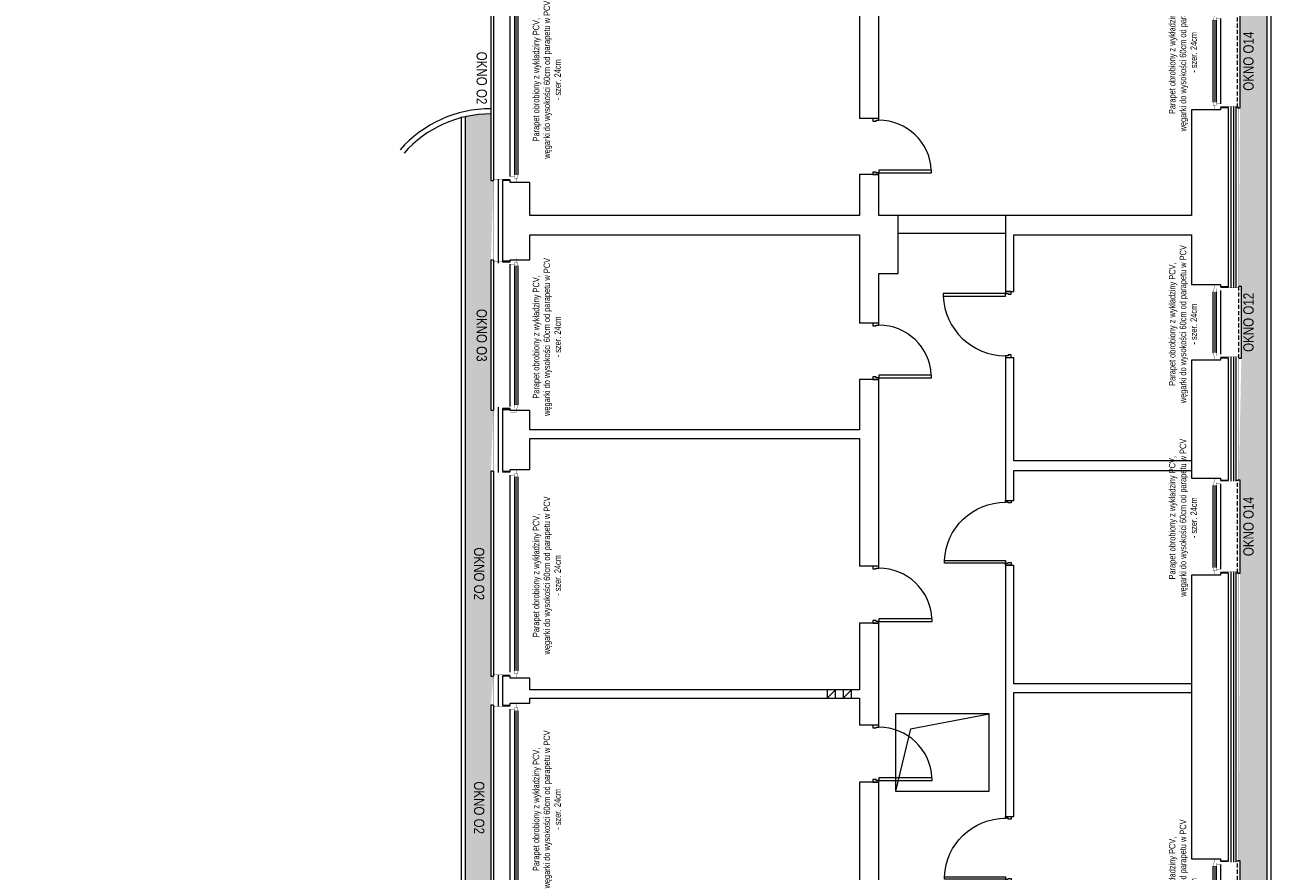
# Model space of a CAD drawing. Header units: millimetres. Extents: x 18880 to 99371, y -5529 to 27899.
# Tile 126 of 158: x 29690 to 31618, y 20512 to 21821. Entities that reach past the tile are written whole.
import ezdxf

# ---------------------------------------------------------------- set-up
doc = ezdxf.new("R2010")
doc.units = ezdxf.units.MM
doc.set_wipeout_variables(frame=1)
doc.linetypes.add('DASHED', pattern=[19.05, 12.7, -6.35])
doc.linetypes.add('Krawędzie ukryte 2', pattern=[400, 300, -100])
for name, color, linetype, lineweight in [('AA_HATCH', 252, 'Continuous', 0), ('AA_IZOLACJA', 251, 'Continuous', 0), ('AA_OPIS', 2, 'Continuous', 0), ('AA_WIDOK', 254, 'Continuous', 0), ('Drzwi ArchiCAD_Nr_Pióra__1', 7, 'Continuous', 13), ('Drzwi ArchiCAD_Nr_Pióra__23', 4, 'Continuous', 20), ('Drzwi ArchiCAD_Nr_Pióra__3', 4, 'Continuous', 18), ('K_SCIANY', 90, 'Continuous', 20), ('Konstrukcja - Słupy_Nr_Pióra__1', 7, 'Continuous', 13)]:
    doc.layers.add(name, color=color, linetype=linetype, lineweight=lineweight)
for name, color, linetype in [('Drzwi ArchiCAD', 7, 'Continuous'), ('Konstrukcja - Słupy', 7, 'Continuous'), ('Okna ArchiCADa', 7, 'Continuous')]:
    doc.layers.add(name, color=color, linetype=linetype)
doc.layers.add('inwentaryzacja_sciany_Nr_Pióra__4', color=7, linetype='Continuous', lineweight=20, true_color=0x029e21)
doc.styles.add('ARIAL', font='arial.ttf')
doc.styles.add('Arial Narrow', font='txt')
doc.linetypes.add('STYROPIAN', pattern='A,0.000141,[1,styropian.shx,S=1,R=0,X=0,Y=0],-14.102004', length=14.102145)
doc.linetypes.add('ZIGZAG', pattern='A,0.00254,-5.08,[131,ltypeshp.shx,S=5.08,R=0,X=-5.08,Y=0],-10.16,[131,ltypeshp.shx,S=5.08,R=180,X=5.08,Y=0],-5.08', length=20.32254)

# ---------------------------------------------------------------- blocks, each defined once
blk = doc.blocks.new('O1 rozwierane 12_74')
at = {"layer": 'AA_WIDOK', "color": 4}
blk.add_lwpolyline([(1160, 260), (1160, 300), (-1160, 300), (-1160, 260)], dxfattribs=at)
at = {"layer": 'AA_WIDOK', "linetype": 'DASHED', "ltscale": 0.5}
blk.add_lwpolyline([(1160, 260), (-1160, 260)], dxfattribs=at)
at = {"color": 4}
blk.add_wipeout([(-1075, -115), (-1075, -65), (-1100, -65), (-1100, 0), (1100, 0), (1100, -65), (1075, -65), (1075, -115)], dxfattribs=at).dxf.layer = 'AA_WIDOK'
at = {"layer": 'AA_IZOLACJA', "linetype": 'STYROPIAN', "ltscale": 0.2}
for points in [[(-1150, 120), (-1150, 0)], [(1150, 120), (1150, 0)]]:
    blk.add_lwpolyline(points, dxfattribs=at)
at = {"layer": 'AA_WIDOK', "const_width": 3}
for points in [[(-1140, 260), (-1140, 0)], [(1140, 260), (1140, 0)]]:
    blk.add_lwpolyline(points, dxfattribs=at)
at = {"layer": 'AA_WIDOK', "color": 4, "const_width": 3}
for points in [[(-1190, 0), (-1100, 0)], [(-1190, -90), (-1190, 0)], [(-1100, 0), (-1100, -65)], [(1100, -65), (1100, 0)], [(1100, 0), (1190, 0)], [(1190, 0), (1190, -90)], [(-1125, -90), (-1190, -90)], [(-1100, -65), (-1125, -65)], [(-1125, -65), (-1125, -90)], [(-1125, -65), (-1075, -65)], [(-1125, -115), (-1125, -65)], [(-1075, -115), (-1125, -115)], [(-1075, -65), (-1075, -115)], [(1075, -80), (-1075, -80)], [(1075, -90), (-1075, -90)], [(1075, -100), (-1075, -100)], [(1075, -115), (1075, -65)], [(1075, -65), (1125, -65)], [(1125, -115), (1075, -115)], [(1125, -65), (1100, -65)], [(1125, -90), (1125, -65)], [(1125, -65), (1125, -115)], [(1190, -90), (1125, -90)]]:
    blk.add_lwpolyline(points, dxfattribs=at)
at = {"layer": 'AA_WIDOK', "color": 4}
for points in [[(-1100, 0), (1100, 0)], [(1075, -65), (-1075, -65)], [(1075, -115), (-1075, -115)], [(1075, -115), (-1075, -115)]]:
    blk.add_lwpolyline(points, dxfattribs=at)
blk = doc.blocks.new('O1 rozwierane 12_80')
at = {"layer": 'AA_WIDOK', "color": 4}
blk.add_lwpolyline([(1585, 260), (1585, 300), (-1585, 300), (-1585, 260)], dxfattribs=at)
at = {"layer": 'AA_WIDOK', "linetype": 'DASHED', "ltscale": 0.5}
blk.add_lwpolyline([(1585, 260), (-1585, 260)], dxfattribs=at)
at = {"color": 4}
blk.add_wipeout([(-1500, -115), (-1500, -65), (-1525, -65), (-1525, 0), (1525, 0), (1525, -65), (1500, -65), (1500, -115)], dxfattribs=at).dxf.layer = 'AA_WIDOK'
at = {"layer": 'AA_IZOLACJA', "linetype": 'STYROPIAN', "ltscale": 0.2}
for points in [[(-1575, 120), (-1575, 0)], [(1575, 120), (1575, 0)]]:
    blk.add_lwpolyline(points, dxfattribs=at)
at = {"layer": 'AA_WIDOK', "const_width": 3}
for points in [[(-1565, 260), (-1565, 0)], [(1565, 260), (1565, 0)]]:
    blk.add_lwpolyline(points, dxfattribs=at)
at = {"layer": 'AA_WIDOK', "color": 4, "const_width": 3}
for points in [[(-1615, 0), (-1525, 0)], [(-1615, -90), (-1615, 0)], [(-1525, 0), (-1525, -65)], [(1525, -65), (1525, 0)], [(1525, 0), (1615, 0)], [(1615, 0), (1615, -90)], [(-1550, -90), (-1615, -90)], [(-1525, -65), (-1550, -65)], [(-1550, -65), (-1550, -90)], [(-1550, -65), (-1500, -65)], [(-1550, -115), (-1550, -65)], [(-1500, -115), (-1550, -115)], [(-1500, -65), (-1500, -115)], [(1500, -80), (-1500, -80)], [(1500, -90), (-1500, -90)], [(1500, -100), (-1500, -100)], [(1500, -115), (1500, -65)], [(1500, -65), (1550, -65)], [(1550, -115), (1500, -115)], [(1550, -65), (1525, -65)], [(1550, -90), (1550, -65)], [(1550, -65), (1550, -115)], [(1615, -90), (1550, -90)]]:
    blk.add_lwpolyline(points, dxfattribs=at)
at = {"layer": 'AA_WIDOK', "color": 4}
for points in [[(-1525, 0), (1525, 0)], [(1500, -65), (-1500, -65)], [(1500, -115), (-1500, -115)], [(1500, -115), (-1500, -115)]]:
    blk.add_lwpolyline(points, dxfattribs=at)
blk = doc.blocks.new('D1 Drzwi proste 12_45')
at = {"layer": 'Drzwi ArchiCAD_Nr_Pióra__1', "linetype": 'Continuous'}
for p, q in [((-435, 0), (-435, -90)), ((435, 0), (435, -90))]:
    blk.add_line(p, q, dxfattribs=at)
at = {"layer": 'Drzwi ArchiCAD_Nr_Pióra__23', "linetype": 'Continuous'}
for p, q in [((-407, 0), (-435, 0)), ((-435, 0), (-435, -90)), ((-407, -40), (-407, 0)), ((435, 0), (407, 0)), ((407, 0), (407, -40)), ((435, -90), (435, 0)), ((-435, -90), (-395, -90)), ((-395, -40), (-407, -40)), ((-395, -90), (-395, -40)), ((407, -40), (395, -40)), ((395, -40), (395, -90)), ((395, -90), (435, -90))]:
    blk.add_line(p, q, dxfattribs=at)
at = {"layer": 'Drzwi ArchiCAD_Nr_Pióra__3', "linetype": 'Continuous'}
for p, q in [((407, 814), (367, 814)), ((367, 814), (367, 0)), ((407, 0), (407, 814)), ((367, 0), (407, 0))]:
    blk.add_line(p, q, dxfattribs=at)
blk.add_arc((407, 0), 814, 92.8167, 180, dxfattribs=at)
blk = doc.blocks.new('D1 Drzwi proste 12_47')
at = {"layer": 'Drzwi ArchiCAD_Nr_Pióra__1', "linetype": 'Continuous'}
for p, q in [((-500, 0), (-500, -90)), ((500, 0), (500, -90))]:
    blk.add_line(p, q, dxfattribs=at)
at = {"layer": 'Drzwi ArchiCAD_Nr_Pióra__23', "linetype": 'Continuous'}
for p, q in [((-472, 0), (-500, 0)), ((-500, 0), (-500, -90)), ((-472, -40), (-472, 0)), ((500, 0), (472, 0)), ((472, 0), (472, -40)), ((500, -90), (500, 0)), ((-500, -90), (-460, -90)), ((-460, -40), (-472, -40)), ((-460, -90), (-460, -40)), ((472, -40), (460, -40)), ((460, -40), (460, -90)), ((460, -90), (500, -90))]:
    blk.add_line(p, q, dxfattribs=at)
at = {"layer": 'Drzwi ArchiCAD_Nr_Pióra__3', "linetype": 'Continuous'}
for p, q in [((472, 944), (432, 944)), ((432, 944), (432, 0)), ((472, 0), (472, 944)), ((432, 0), (472, 0))]:
    blk.add_line(p, q, dxfattribs=at)
blk.add_arc((472, 0), 944, 92.4285, 180, dxfattribs=at)
blk = doc.blocks.new('D1 Drzwi proste 12_48')
at = {"layer": 'Drzwi ArchiCAD_Nr_Pióra__1', "linetype": 'Continuous'}
for p, q in [((-510, 0), (-510, -90)), ((510, 0), (510, -90))]:
    blk.add_line(p, q, dxfattribs=at)
at = {"layer": 'Drzwi ArchiCAD_Nr_Pióra__23', "linetype": 'Continuous'}
for p, q in [((-482, 0), (-510, 0)), ((-510, 0), (-510, -90)), ((-482, -40), (-482, 0)), ((510, 0), (482, 0)), ((482, 0), (482, -40)), ((510, -90), (510, 0)), ((-510, -90), (-470, -90)), ((-470, -40), (-482, -40)), ((-470, -90), (-470, -40)), ((482, -40), (470, -40)), ((470, -40), (470, -90)), ((470, -90), (510, -90))]:
    blk.add_line(p, q, dxfattribs=at)
at = {"layer": 'Drzwi ArchiCAD_Nr_Pióra__3', "linetype": 'Continuous'}
for p, q in [((482, 964), (442, 964)), ((442, 964), (442, 0)), ((482, 0), (482, 964)), ((442, 0), (482, 0))]:
    blk.add_line(p, q, dxfattribs=at)
blk.add_arc((482, 0), 964, 92.3781, 180, dxfattribs=at)
blk = doc.blocks.new('D1 Drzwi proste 12_102')
at = {"layer": 'Drzwi ArchiCAD_Nr_Pióra__1', "linetype": 'Continuous'}
for p, q in [((-440, 0), (-440, -90)), ((440, 0), (440, -90))]:
    blk.add_line(p, q, dxfattribs=at)
at = {"layer": 'Drzwi ArchiCAD_Nr_Pióra__23', "linetype": 'Continuous'}
for p, q in [((-412, 0), (-440, 0)), ((-440, 0), (-440, -90)), ((-412, -40), (-412, 0)), ((440, 0), (412, 0)), ((412, 0), (412, -40)), ((440, -90), (440, 0)), ((-440, -90), (-400, -90)), ((-400, -40), (-412, -40)), ((-400, -90), (-400, -40)), ((412, -40), (400, -40)), ((400, -40), (400, -90)), ((400, -90), (440, -90))]:
    blk.add_line(p, q, dxfattribs=at)
at = {"layer": 'Drzwi ArchiCAD_Nr_Pióra__3', "linetype": 'Continuous'}
for p, q in [((412, 824), (372, 824)), ((372, 824), (372, 0)), ((412, 0), (412, 824)), ((372, 0), (412, 0))]:
    blk.add_line(p, q, dxfattribs=at)
blk.add_arc((412, 0), 824, 92.7824, 180, dxfattribs=at)
blk = doc.blocks.new('Słup_225_2', base_point=(277830, -59651))
at = {"layer": 'Konstrukcja - Słupy_Nr_Pióra__1', "linetype": 'Continuous'}
blk.add_line((277765, -59716), (277895, -59586), dxfattribs=at)
at = {"layer": 'Konstrukcja - Słupy_Nr_Pióra__1', "linetype": 'Continuous', "flags": 128}
blk.add_lwpolyline([(277765, -59716), (277895, -59716), (277895, -59586), (277765, -59586)], close=True, dxfattribs=at)
blk = doc.blocks.new('Słup_224_2', base_point=(277580, -59651))
at = {"layer": 'Konstrukcja - Słupy_Nr_Pióra__1', "linetype": 'Continuous'}
blk.add_line((277515, -59716), (277645, -59586), dxfattribs=at)
at = {"layer": 'Konstrukcja - Słupy_Nr_Pióra__1', "linetype": 'Continuous', "flags": 128}
blk.add_lwpolyline([(277515, -59716), (277645, -59716), (277645, -59586), (277515, -59586)], close=True, dxfattribs=at)
blk = doc.blocks.new('okno cc')
at = {"layer": 'AA_WIDOK', "linetype": 'DASHED', "ltscale": 0.5}
blk.add_lwpolyline([(28, 3), (28, 114)], dxfattribs=at)
at = {"layer": 'AA_WIDOK', "color": 4}
blk.add_lwpolyline([(28, 3), (32, 3), (32, 114), (28, 114)], dxfattribs=at)
at = {"color": 4}
blk.add_wipeout([(-11.5, 105.5), (-6.5, 105.5), (-6.5, 108), (0, 108), (0, 9), (-6.5, 9), (-6.5, 11.5), (-11.5, 11.5)], dxfattribs=at).dxf.layer = 'AA_WIDOK'
at = {"layer": 'AA_IZOLACJA', "linetype": 'STYROPIAN', "ltscale": 0.2}
for points in [[(12, 113), (0, 113)], [(12, 4), (0, 4)]]:
    blk.add_lwpolyline(points, dxfattribs=at)
at = {"layer": 'AA_WIDOK', "color": 4, "const_width": 0.3}
for points in [[(-9, 110.5), (-9, 117)], [(-9, 117), (0, 117)], [(0, 117), (0, 108)], [(-11.5, 105.5), (-11.5, 110.5)], [(-11.5, 110.5), (-6.5, 110.5)], [(-6.5, 105.5), (-11.5, 105.5)], [(-10, 11.5), (-10, 105.5)], [(-6.5, 110.5), (-9, 110.5)], [(-9, 11.5), (-9, 105.5)], [(-8, 11.5), (-8, 105.5)], [(-6.5, 108), (-6.5, 110.5)], [(-6.5, 110.5), (-6.5, 105.5)], [(0, 108), (-6.5, 108)], [(-11.5, 6.5), (-11.5, 11.5)], [(-11.5, 11.5), (-6.5, 11.5)], [(-6.5, 6.5), (-11.5, 6.5)], [(-9, 0), (-9, 6.5)], [(-9, 6.5), (-6.5, 6.5)], [(0, 0), (-9, 0)], [(-6.5, 11.5), (-6.5, 6.5)], [(-6.5, 6.5), (-6.5, 9)], [(-6.5, 9), (0, 9)], [(0, 9), (0, 0)]]:
    blk.add_lwpolyline(points, dxfattribs=at)
at = {"layer": 'AA_WIDOK', "color": 4}
for points in [[(-11.5, 11.5), (-11.5, 105.5)], [(-11.5, 11.5), (-11.5, 105.5)], [(-6.5, 11.5), (-6.5, 105.5)], [(0, 108), (0, 9)]]:
    blk.add_lwpolyline(points, dxfattribs=at)
at = {"layer": 'AA_WIDOK', "const_width": 0.3}
for points in [[(28, 112), (0, 112)], [(28, 5), (0, 5)]]:
    blk.add_lwpolyline(points, dxfattribs=at)
blk = doc.blocks.new('okno dd')
at = {"layer": 'AA_WIDOK', "linetype": 'DASHED', "ltscale": 0.5}
blk.add_lwpolyline([(26, 3), (26, 147)], dxfattribs=at)
at = {"layer": 'AA_WIDOK', "color": 4}
blk.add_lwpolyline([(26, 3), (30, 3), (30, 147), (26, 147)], dxfattribs=at)
at = {"color": 4}
blk.add_wipeout([(-11.5, 138.5), (-6.5, 138.5), (-6.5, 141), (0, 141), (0, 9), (-6.5, 9), (-6.5, 11.5), (-11.5, 11.5)], dxfattribs=at).dxf.layer = 'AA_WIDOK'
at = {"layer": 'AA_IZOLACJA', "linetype": 'STYROPIAN', "ltscale": 0.2}
for points in [[(12, 146), (0, 146)], [(12, 4), (0, 4)]]:
    blk.add_lwpolyline(points, dxfattribs=at)
at = {"layer": 'AA_WIDOK', "color": 4, "const_width": 0.3}
for points in [[(-11.5, 138.5), (-11.5, 143.5)], [(-11.5, 143.5), (-6.5, 143.5)], [(-6.5, 138.5), (-11.5, 138.5)], [(-10, 11.5), (-10, 138.5)], [(-9, 143.5), (-9, 150)], [(-9, 150), (0, 150)], [(-6.5, 143.5), (-9, 143.5)], [(-9, 11.5), (-9, 138.5)], [(-8, 11.5), (-8, 138.5)], [(-6.5, 141), (-6.5, 143.5)], [(-6.5, 143.5), (-6.5, 138.5)], [(0, 141), (-6.5, 141)], [(0, 150), (0, 141)], [(-11.5, 6.5), (-11.5, 11.5)], [(-11.5, 11.5), (-6.5, 11.5)], [(-6.5, 6.5), (-11.5, 6.5)], [(-9, 0), (-9, 6.5)], [(-9, 6.5), (-6.5, 6.5)], [(0, 0), (-9, 0)], [(-6.5, 11.5), (-6.5, 6.5)], [(-6.5, 6.5), (-6.5, 9)], [(-6.5, 9), (0, 9)], [(0, 9), (0, 0)]]:
    blk.add_lwpolyline(points, dxfattribs=at)
at = {"layer": 'AA_WIDOK', "color": 4}
for points in [[(-11.5, 11.5), (-11.5, 138.5)], [(-11.5, 11.5), (-11.5, 138.5)], [(-6.5, 11.5), (-6.5, 138.5)], [(0, 141), (0, 9)]]:
    blk.add_lwpolyline(points, dxfattribs=at)
at = {"layer": 'AA_WIDOK', "const_width": 0.3}
for points in [[(26, 145), (0, 145)], [(26, 5), (0, 5)]]:
    blk.add_lwpolyline(points, dxfattribs=at)

msp = doc.modelspace()

# ---------------------------------------------------------------- hatches: boundary and pattern name
at = {"layer": 'AA_HATCH'}
h = msp.add_hatch(dxfattribs=at)
h.set_pattern_fill('AR-CONC', color=256, scale=0.1)
h.paths.add_polyline_path([(31612.01574, 25055.37583), (30915.01574, 25055.37583), (30915.01574, 25011.37583), (31076.01574, 25011.37583), (31076.01574, 25017.37583), (31187.01574, 25017.37583), (31315.01574, 25011.68694), (31315.01574, 25017.37583), (31426.01574, 25017.37583), (31568.01574, 25011.37583), (31568.01574, 24341.87583), (31572.01574, 24341.87583), (31572.01574, 24230.87583), (31568.05922, 24048.87583), (31572.01574, 24048.87583), (31572.01574, 23937.87583), (31568.03976, 23606.87583), (31572.01574, 23606.87583), (31572.01574, 23495.87583), (31568.05476, 23292.87583), (31572.01574, 23292.87583), (31572.01574, 23181.87583), (31568.11271, 23101.37583), (31572.01574, 23101.37583), (31572.01574, 22928.37583), (31568.05411, 22721.87583), (31572.01574, 22721.87583), (31572.01574, 22610.87583), (31568.05655, 22416.87583), (31572.01574, 22416.87583), (31572.01574, 22305.87583), (31568.03272, 21836.87583), (31570.01574, 21836.87583), (31570.01574, 21692.87583), (31568.0301, 21416.37583), (31572.01574, 21416.37583), (31572.01574, 21305.37583), (31568.05773, 21116.87583), (31570.01574, 21116.87583), (31570.01574, 20972.87583), (31568.02469, 20527.87583), (31570.01574, 20527.87583), (31570.01574, 20383.87583), (31568.03516, 20179.87583), (31572.01574, 20179.87583), (31572.01574, 20068.87583), (31569.98271, 19924.02241), (31612.01574, 19924.02241)])
h = msp.add_hatch(dxfattribs=at)
h.set_pattern_fill('AR-CONC', color=256, scale=0.1)
h.paths.add_polyline_path([(30411.01574, 18362.87583), (30411.01574, 18594.87583), (30414.82921, 18686.87583), (30411.01574, 18686.87583), (30411.01574, 18918.87583), (30414.92925, 19009.37583), (30411.01574, 19009.37583), (30411.01574, 19326.37583), (30414.9324, 19420.37583), (30411.01574, 19420.37583), (30411.01574, 19798.37583), (30414.98254, 20037.37583), (30411.01574, 20037.37583), (30411.01574, 20354.37583), (30414.93493, 20451.37583), (30411.01574, 20451.37583), (30411.01574, 20768.37583), (30414.84553, 20813.37583), (30411.01574, 20813.37583), (30411.01574, 21130.37583), (30414.83392, 21224.87583), (30411.01574, 21224.87583), (30411.01574, 21456.87583), (30414.95199, 21580.37583), (30411.01574, 21580.37583), (30411.01574, 21683.4066, 0.0563298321), (30371.01574, 21678.88587), (30371.01574, 17301.37583), (30090.01574, 17301.37583), (30090.01574, 18212.37583), (30046.01574, 18212.37583), (30046.01574, 17261.37583), (30336.51574, 17261.37583), (30415.01574, 17257.37583), (30415.01574, 17318.87583), (30411.01574, 17318.87583), (30411.01574, 17550.87583), (30414.81462, 17635.87583), (30411.01574, 17635.87583), (30411.01574, 17867.87583), (30414.89614, 18013.87583), (30411.01574, 18013.87583), (30411.01574, 18245.87583), (30414.86759, 18362.87583)])

# ---------------------------------------------------------------- linework, layer by layer
for points in [[(30371.01574, 21678.88587), (30371.01574, 17301.37583), (30090.01574, 17301.37583), (30090.01574, 18212.37583), (30046.01574, 18212.37583)], [(30365.01574, 21678.88587), (30365.01574, 17307.37583), (30096.01574, 17307.37583), (30096.01574, 18218.37583), (30046.01574, 18218.37583)]]:
    msp.add_lwpolyline(points, dxfattribs=at)
at = {"layer": 'AA_IZOLACJA', "linetype": 'STYROPIAN', "ltscale": 0.8}
for points in [[(31564.01574, 21414.37583), (31564.01574, 21694.87583)], [(31564.01574, 21114.87583), (31564.01574, 21307.37583)], [(31564.01574, 20525.87583), (31564.01574, 20974.87583)]]:
    msp.add_lwpolyline(points, dxfattribs=at)
at = {"layer": 'AA_WIDOK', "const_width": 0.3}
for points in [[(31568.01574, 21414.37583), (31568.01574, 21694.87583)], [(31568.01574, 21114.87583), (31568.01574, 21307.37583)], [(31568.01574, 20525.87583), (31568.01574, 20974.87583)]]:
    msp.add_lwpolyline(points, dxfattribs=at)
at = {"layer": 'inwentaryzacja_sciany_Nr_Pióra__4', "linetype": 'Krawędzie ukryte 2'}
for p, q in [((31037.01574, 20755.37583), (31037.01574, 20635.37583)), ((31182.01574, 20755.37583), (31037.01574, 20755.37583)), ((31060.39695, 20731.99461), (31182.01574, 20755.37583)), ((31182.01574, 20635.37583), (31182.01574, 20755.37583)), ((31060.39695, 20731.99461), (31037.01574, 20635.37583)), ((31037.01574, 20635.37583), (31182.01574, 20635.37583))]:
    msp.add_line(p, q, dxfattribs=at)
at = {"layer": 'K_SCIANY'}
for points in [[(31011.01574, 21676.37583), (31011.01574, 21951.37583)], [(30981.01574, 21909.37583), (30981.01574, 21676.37583)], [(31220.01574, 21496.37583), (31495.01574, 21496.37583), (31495.01574, 21419.37583), (31531.01574, 21419.37583), (31540.01574, 21419.37583), (31540.01574, 21416.37583), (31552.01574, 21416.37583), (31552.01574, 21692.87583), (31540.01574, 21692.87583), (31540.01574, 21689.87583), (31531.01574, 21689.87583), (31495.01574, 21689.87583), (31495.01574, 21526.37583), (31207.01574, 21526.37583)], [(31002.01574, 21676.37583), (30981.01574, 21676.37583)], [(31011.01574, 21676.37583), (31002.01574, 21676.37583)], [(30981.01574, 21526.37583), (30471.01574, 21526.37583), (30471.01574, 21577.37583), (30450.01574, 21577.37583), (30441.01574, 21577.37583), (30441.01574, 21580.37583), (30429.01574, 21580.37583), (30429.01574, 21454.37583), (30441.01574, 21454.37583), (30441.01574, 21457.37583), (30450.01574, 21457.37583), (30471.01574, 21457.37583), (30471.01574, 21496.37583), (30981.01574, 21496.37583)], [(31002.01574, 21589.37583), (30981.01574, 21589.37583)], [(30981.01574, 21589.37583), (30981.01574, 21526.37583)], [(31011.01574, 21589.37583), (31002.01574, 21589.37583)], [(31011.01574, 21526.37583), (31011.01574, 21589.37583)], [(31041.01574, 21526.37583), (31011.01574, 21526.37583)], [(31041.01574, 21436.37583), (31041.01574, 21526.37583)], [(31207.01574, 21526.37583), (31041.01574, 21526.37583)], [(31207.01574, 21526.37583), (31207.01574, 21408.37583)], [(31207.01574, 21498.37583), (31041.01574, 21498.37583)], [(30981.01574, 21496.37583), (30981.01574, 21436.37583)], [(31220.01574, 21408.37583), (31220.01574, 21496.37583)], [(30981.01574, 21436.37583), (30981.01574, 21359.37583)], [(31011.01574, 21436.37583), (31041.01574, 21436.37583)], [(31011.01574, 21359.37583), (31011.01574, 21436.37583)], [(31207.01574, 21408.37583), (31216.01574, 21408.37583)], [(31216.01574, 21408.37583), (31220.01574, 21408.37583)], [(31002.01574, 21359.37583), (30981.01574, 21359.37583)], [(31011.01574, 21359.37583), (31002.01574, 21359.37583)], [(31207.01574, 21306.37583), (31216.01574, 21306.37583)], [(31207.01574, 21306.37583), (31207.01574, 21085.37583)], [(31216.01574, 21306.37583), (31220.01574, 21306.37583)], [(31220.01574, 21146.37583), (31220.01574, 21306.37583)], [(31002.01574, 21272.37583), (30981.01574, 21272.37583)], [(30981.01574, 21272.37583), (30981.01574, 21194.37583)], [(31011.01574, 21272.37583), (31002.01574, 21272.37583)], [(31011.01574, 20983.37583), (31011.01574, 21272.37583)], [(30981.01574, 21194.37583), (30471.01574, 21194.37583), (30471.01574, 21224.37583), (30450.01574, 21224.37583), (30441.01574, 21224.37583), (30441.01574, 21227.37583), (30429.01574, 21227.37583), (30429.01574, 21130.37583), (30441.01574, 21130.37583), (30441.01574, 21133.37583), (30450.01574, 21133.37583), (30471.01574, 21133.37583), (30471.01574, 21181.37583), (30981.01574, 21181.37583)], [(30981.01574, 21181.37583), (30981.01574, 20983.37583)], [(31495.01574, 21146.37583), (31220.01574, 21146.37583)], [(31220.01574, 21085.37583), (31220.01574, 21131.37583)], [(31220.01574, 21131.37583), (31495.01574, 21131.37583)], [(31207.01574, 21085.37583), (31216.01574, 21085.37583)], [(31216.01574, 21085.37583), (31220.01574, 21085.37583)], [(31002.01574, 20983.37583), (30981.01574, 20983.37583)], [(31011.01574, 20983.37583), (31002.01574, 20983.37583)], [(31207.01574, 20985.37583), (31216.01574, 20985.37583)], [(31207.01574, 20985.37583), (31207.01574, 20596.37583)], [(31216.01574, 20985.37583), (31220.01574, 20985.37583)], [(31220.01574, 20801.37583), (31220.01574, 20985.37583)], [(31002.01574, 20895.37583), (30981.01574, 20895.37583)], [(30981.01574, 20895.37583), (30981.01574, 20792.37583)], [(31011.01574, 20895.37583), (31002.01574, 20895.37583)], [(31011.01574, 20737.37583), (31011.01574, 20895.37583)], [(30981.01574, 20792.37583), (30471.01574, 20792.37583), (30471.01574, 20810.37583), (30450.01574, 20810.37583), (30441.01574, 20810.37583), (30441.01574, 20813.37583), (30429.01574, 20813.37583), (30429.01574, 20768.37583), (30441.01574, 20768.37583), (30441.01574, 20771.37583), (30450.01574, 20771.37583), (30471.01574, 20771.37583), (30471.01574, 20779.37583), (30981.01574, 20779.37583)], [(31495.01574, 20801.37583), (31220.01574, 20801.37583)], [(31220.01574, 20596.37583), (31220.01574, 20788.37583)], [(31220.01574, 20788.37583), (31495.01574, 20788.37583)], [(30981.01574, 20779.37583), (30981.01574, 20737.37583)], [(31002.01574, 20737.37583), (30981.01574, 20737.37583)], [(31011.01574, 20737.37583), (31002.01574, 20737.37583)], [(31002.01574, 20649.37583), (30981.01574, 20649.37583)], [(30981.01574, 20649.37583), (30981.01574, 20386.37583)], [(31011.01574, 20649.37583), (31002.01574, 20649.37583)], [(31011.01574, 20295.37583), (31011.01574, 20649.37583)], [(31207.01574, 20596.37583), (31216.01574, 20596.37583)], [(31216.01574, 20596.37583), (31220.01574, 20596.37583)]]:
    msp.add_lwpolyline(points, dxfattribs=at)
for points in [[(31495.01574, 21119.87583), (31531.01574, 21119.87583), (31540.01574, 21119.87583), (31540.01574, 21116.87583), (31552.01574, 21116.87583), (31552.01574, 21305.37583), (31540.01574, 21305.37583), (31540.01574, 21302.37583), (31531.01574, 21302.37583), (31495.01574, 21302.37583)], [(31495.01574, 20530.87583), (31531.01574, 20530.87583), (31540.01574, 20530.87583), (31540.01574, 20527.87583), (31552.01574, 20527.87583), (31552.01574, 20972.87583), (31540.01574, 20972.87583), (31540.01574, 20969.87583), (31531.01574, 20969.87583), (31495.01574, 20969.87583)]]:
    msp.add_lwpolyline(points, close=True, dxfattribs=at)

# ---------------------------------------------------------------- block references
at = {"layer": 'Drzwi ArchiCAD', "linetype": 'Continuous', "yscale": 0.1, "zscale": 0.1}
for name, p, xscale, rotation in [('D1 Drzwi proste 12_45', (31011.01574, 21632.87583), 0.1, 270), ('D1 Drzwi proste 12_48', (31207.01574, 21357.37583), 0.1, 90), ('D1 Drzwi proste 12_45', (31011.01574, 21315.87583), 0.1, 270), ('D1 Drzwi proste 12_47', (31207.01574, 21035.37583), -0.1, 90), ('D1 Drzwi proste 12_102', (31011.01574, 20939.37583), 0.1, 270), ('D1 Drzwi proste 12_102', (31011.01574, 20693.37583), 0.1, 270), ('D1 Drzwi proste 12_47', (31207.01574, 20546.37583), -0.1, 90)]:
    msp.add_blockref(name, p, dxfattribs=dict(at, xscale=xscale, rotation=rotation))
at = {"layer": 'Konstrukcja - Słupy', "xscale": 0.1, "yscale": 0.1, "zscale": 0.1}
for name, p in [('Słup_224_2', (30937.51574, 20785.87583)), ('Słup_225_2', (30962.51574, 20785.87583))]:
    msp.add_blockref(name, p, dxfattribs=at)

# ---------------------------------------------------------------- texts
at = {"layer": 'AA_OPIS'}
for s, insert, char_height, width, attachment_point, rotation, style in [('\\pxqc;{\\fArial Narrow|b0|i0|c238|p34;\\C2;Parapet obrobiony z wykładziny PCV,\\Pwęgarki do wysokości 60cm od parapetu w PCV\\P- szer. 24cm}', (30475.83084, 21586.2951), 10, 299.9998938, 1, 90, 'Arial Narrow'), ('\\pxqc;{\\fArial Narrow|b0|i0|c238|p34;\\C2;Parapet obrobiony z wykładziny PCV,\\Pwęgarki do wysokości 60cm od parapetu w PCV\\P- szer. 24cm}', (30475.83084, 21188.2951), 10, 299.9998938, 1, 90, 'Arial Narrow'), ('\\pxqc;{\\fArial Narrow|b0|i0|c238|p34;\\C2;Parapet obrobiony z wykładziny PCV,\\Pwęgarki do wysokości 60cm od parapetu w PCV\\P- szer. 24cm}', (30475.83084, 20819.2951), 10, 299.9998938, 1, 90, 'Arial Narrow'), ('{\\W0.8;OKNO O2}', (30400.80413, 20971.87583), 16, 300, 2, 270, 'ARIAL'), ('\\pxqc;{\\fArial Narrow|b0|i0|c238|p34;\\C2;Parapet obrobiony z wykładziny PCV,\\Pwęgarki do wysokości 60cm od parapetu w PCV\\P- szer. 24cm}', (30475.83084, 20457.2951), 10, 299.9998938, 1, 90, 'Arial Narrow'), ('{\\W0.8;OKNO O2}', (30400.80413, 20609.87583), 16, 300, 2, 270, 'ARIAL')]:
    msp.add_mtext(s, dxfattribs=dict(at, insert=insert, char_height=char_height, width=width, attachment_point=attachment_point, rotation=rotation, style=style))

# ---------------------------------------------------------------- next in the draw order: block references
for name, p in [('okno dd', (31540.01574, 21689.87583)), ('okno cc', (31540.01574, 21302.37583)), ('okno dd', (31540.01574, 20969.87583)), ('okno dd', (31540.01574, 20380.87583))]:
    msp.add_blockref(name, p)
at = {"layer": 'Okna ArchiCADa', "linetype": 'Continuous', "xscale": 0.1, "yscale": 0.1, "zscale": 0.1, "rotation": 90}
for name, p in [('O1 rozwierane 12_80', (30441.01574, 21738.87583)), ('O1 rozwierane 12_74', (30441.01574, 21340.87583)), ('O1 rozwierane 12_80', (30441.01574, 20971.87583)), ('O1 rozwierane 12_80', (30441.01574, 20609.87583))]:
    msp.add_blockref(name, p, dxfattribs=at)

# ---------------------------------------------------------------- next in the draw order: linework, layer by layer
at = {"layer": 'AA_HATCH'}
for points in [[(29690.01574, 15339.37583), (31618.01574, 15339.37583), (31618.01574, 25061.37583), (30915.01574, 25061.37583)], [(29690.01574, 15345.37583), (31612.01574, 15345.37583), (31612.01574, 25055.37583), (30915.01574, 25055.37583)]]:
    msp.add_lwpolyline(points, dxfattribs=at)
for points in [[(30411.01574, 21691.4066, 0.21544649), (30270.5058, 21627.91474, 0.3775362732)], [(30411.01574, 21683.4066, 0.21544649), (30276.50976, 21622.62773, 0.21544649)]]:
    msp.add_lwpolyline(points, format="xyb", dxfattribs=at)
at = {"layer": 'AA_IZOLACJA', "linetype": 'ZIGZAG', "ltscale": 0.8}
for points in [[(31556.01574, 21414.37583), (31556.01574, 21694.87583)], [(31556.01574, 21114.87583), (31556.01574, 21307.37583)], [(31556.01574, 20525.87583), (31556.01574, 20974.87583)]]:
    msp.add_lwpolyline(points, dxfattribs=at)
at = {"layer": 'AA_IZOLACJA'}
for points in [[(31560.01574, 21694.87583), (31560.01574, 21414.37583)], [(31560.01574, 21307.37583), (31560.01574, 21114.87583)], [(31560.01574, 20974.87583), (31560.01574, 20525.87583)]]:
    msp.add_lwpolyline(points, dxfattribs=at)
at = {"layer": 'AA_IZOLACJA', "linetype": 'STYROPIAN', "ltscale": 1.4}
for points in [[(30422.01574, 21582.37583), (30422.01574, 21452.37583)], [(30422.01574, 21229.37583), (30422.01574, 21128.37583)], [(30422.01574, 20815.37583), (30422.01574, 20766.37583)]]:
    msp.add_lwpolyline(points, dxfattribs=at)
at = {"layer": 'AA_WIDOK', "const_width": 0.3}
for points in [[(30415.01574, 21582.37583), (30415.01574, 21452.37583)], [(30415.01574, 21229.37583), (30415.01574, 21128.37583)], [(30415.01574, 20815.37583), (30415.01574, 20766.37583)]]:
    msp.add_lwpolyline(points, dxfattribs=at)

# ---------------------------------------------------------------- next in the draw order: texts
at = {"layer": 'AA_OPIS'}
for s, insert, char_height, width, attachment_point, rotation, style in [('\\pxqc;{\\fArial Narrow|b0|i0|c238|p34;\\C2;Parapet obrobiony z wykładziny PCV,\\Pwęgarki do wysokości 60cm od parapetu w PCV\\P- szer. 24cm}', (31460.02898, 21628.56165), 10, 299.9998938, 1, 90, 'Arial Narrow'), ('{\\W0.8;OKNO O14}', (31575.01574, 21764.87583), 16, 300, 2, 90, 'ARIAL'), ('{\\W0.8;OKNO O2}', (30404.80413, 21738.87583), 16, 300, 2, 270, 'ARIAL'), ('\\pxqc;{\\fArial Narrow|b0|i0|c238|p34;\\C2;Parapet obrobiony z wykładziny PCV,\\Pwęgarki do wysokości 60cm od parapetu w PCV\\P- szer. 24cm}', (31460.02898, 21208.06165), 10, 299.9998938, 1, 90, 'Arial Narrow'), ('{\\W0.8;OKNO O12}', (31575.01574, 21360.87583), 16, 300, 2, 90, 'ARIAL'), ('{\\W0.8;OKNO O3}', (30404.80413, 21340.87583), 16, 300, 2, 270, 'ARIAL'), ('\\pxqc;{\\fArial Narrow|b0|i0|c238|p34;\\C2;Parapet obrobiony z wykładziny PCV,\\Pwęgarki do wysokości 60cm od parapetu w PCV\\P- szer. 24cm}', (31460.02898, 20908.56165), 10, 299.9998938, 1, 90, 'Arial Narrow'), ('{\\W0.8;OKNO O14}', (31575.01574, 21044.87583), 16, 300, 2, 90, 'ARIAL'), ('\\pxqc;{\\fArial Narrow|b0|i0|c238|p34;\\C2;Parapet obrobiony z wykładziny PCV,\\Pwęgarki do wysokości 60cm od parapetu w PCV\\P- szer. 24cm}', (31460.02898, 20319.56165), 10, 299.9998938, 1, 90, 'Arial Narrow')]:
    msp.add_mtext(s, dxfattribs=dict(at, insert=insert, char_height=char_height, width=width, attachment_point=attachment_point, rotation=rotation, style=style))

doc.saveas('drawing.dxf')
